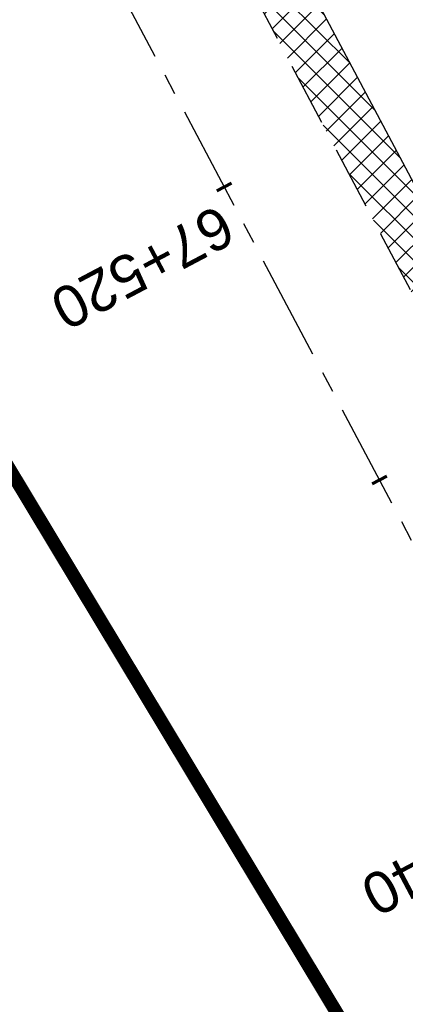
# Model space of a CAD drawing. Header units: metres. Extents: x 7529682 to 7533711, y 5721195 to 5727842.
# Tile 176 of 232: x 7530185 to 7530197, y 5726853 to 5726883. Entities that reach past the tile are written whole.
import ezdxf

# ---------------------------------------------------------------- set-up
doc = ezdxf.new("R2010")
doc.units = ezdxf.units.M
for name, pattern in [('817-dzialki-09-05-04$0$HIDDEN', [0.375, 0.25, -0.125]), ('ACAD_ISO05W100', [33, 24, -3, 0, -3, 0, -3]), ('CENTER', [50.800000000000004, 31.75, -6.35, 6.35, -6.35]), ('HIDDEN', [9.524999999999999, 6.35, -3.175])]:
    doc.linetypes.add(name, pattern=pattern)
for name, color, linetype in [('C-DROGI-SYTUACJA-ETYKIETY', 7, 'Continuous'), ('D-hatch-pobocza', 131, 'Continuous'), ('D-pobocza', 60, 'Continuous')]:
    doc.layers.add(name, color=color, linetype=linetype)
for name, color, linetype, lineweight in [('D-krawędzie', 3, 'Continuous', 30), ('D-oś', 10, 'CENTER', 30), ('D-pas-drogowy', 7, 'ACAD_ISO05W100', 50)]:
    doc.layers.add(name, color=color, linetype=linetype, lineweight=lineweight)
doc.layers.add('D-LR-etap-III', color=7, linetype='817-dzialki-09-05-04$0$HIDDEN', lineweight=50, true_color=0x00008f)
doc.styles.get("Standard").update_dxf_attribs({"font": 'arial.ttf'})

# ---------------------------------------------------------------- blocks, each defined once
blk = doc.blocks.new('AeccTickLine')
at = {"color": 0, "linetype": 'ByBlock', "lineweight": -2}
blk.add_line((0, 1), (-3.673819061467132e-16, -1), dxfattribs=at)

msp = doc.modelspace()

# ---------------------------------------------------------------- hatches: boundary and pattern name
at = {"layer": 'D-hatch-pobocza'}
h = msp.add_hatch(dxfattribs=at)
h.set_pattern_fill('ANSI37', color=256, scale=0.15, style=0)
h.set_pattern_definition([(45, (0, 0), (-0.3367596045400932, 0.3367596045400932), []), (135, (0, 0), (-0.3367596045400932, -0.3367596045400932), [])])
h.paths.add_polyline_path([(7530159.28, 5726948.82), (7530146.429999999, 5726973.35), (7530133.179999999, 5726997.96), (7530120.769999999, 5727021.75), (7530102.37, 5727056.4), (7530093.404664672, 5727074.093035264), (7530092.053597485, 5727072.892086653), (7530098.687472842, 5727060.36179238), (7530131.997785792, 5726997.210008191), (7530163.821737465, 5726937.096607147), (7530204.081352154, 5726861.012519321), (7530207.770984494, 5726854.046852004), (7530209.4, 5726853.58), (7530209.844131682, 5726853.621519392), (7530193.42, 5726884.56), (7530185.309999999, 5726899.91), (7530173.059999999, 5726923.22)])

# ---------------------------------------------------------------- linework, layer by layer
at = {"layer": 'D-krawędzie', "linetype": 'HIDDEN', "ltscale": 0.3}
msp.add_lwpolyline([(7529971.475882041, 5727300.786382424), (7530006.701701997, 5727234.141132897), (7530044.198460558, 5727163.133456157), (7530082.890091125, 5727090.20043586), (7530098.687472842, 5727060.36179238), (7530131.997785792, 5726997.210008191), (7530163.821737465, 5726937.096607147), (7530204.081352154, 5726861.012519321), (7530247.819962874, 5726778.438272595), (7530252.219999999, 5726770.26), (7530259.735272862, 5726756.89951491), (7530263.781713, 5726749.286762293), (7530270.196482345, 5726737.095956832), (7530272.433334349, 5726732.818899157), (7530276.00888925, 5726725.597700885), (7530279.7, 5726718.02), (7530284.501430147, 5726708.939695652), (7530291.375516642, 5726695.939652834), (7530296.045865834, 5726687.107244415), (7530304.46414878, 5726671.186868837), (7530316.603827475, 5726648.181421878)], dxfattribs=at)
at = {"layer": 'D-LR-etap-III', "ltscale": 10, "flags": 128}
msp.add_lwpolyline([(7531750.474471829, 5723895.103125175, 0.4, 0.4, 0), (7531750.505, 5723895.13, 0.4, 0.4, 0), (7531682.71, 5724022.92, 0.4, 0.4, 0), (7531619.177023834, 5724147.203692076, 0.4, 0.4, 0), (7531592.308960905, 5724198.48863389, 0.4, 0.4, 0), (7531553.263875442, 5724272.918564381, 0.4, 0.4, 0), (7531504.019999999, 5724366.79, 0.4, 0.4, 0), (7531482.09, 5724407.62, 0.4, 0.4, 0), (7531412.350402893, 5724541.182759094, 0.4, 0.4, 0), (7531388.463669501, 5724586.929768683, 0.4, 0.4, 0), (7531345.12, 5724669.94, 0.4, 0.4, 0), (7531127.66, 5725081.67, 0.4, 0.4, 0), (7531059.253139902, 5725211.040795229, 0.4, 0.4, 0), (7531008.007244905, 5725307.953830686, 0.4, 0.4, 0), (7530964.181635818, 5725390.835555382, 0.4, 0.4, 0), (7530914.557354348, 5725484.683561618, 0.4, 0.4, 0), (7530865.243241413, 5725577.493975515, 0.4, 0.4, 0), (7530840.085257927, 5725624.058651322, 0.4, 0.4, 0), (7530802.559525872, 5725694.924584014, 0.4, 0.4, 0), (7530755.54, 5725787.51, 0.4, 0.4, 0), (7530708.717810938, 5725876.303221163, 0.4, 0.4, 0), (7530695.12, 5725902.09, 0.4, 0.4, 0), (7530642.91397006, 5726001.07839487, 0.4, 0.4, 0), (7530634.934723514, 5726016.146615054, 0.4, 0.4, 0), (7530610.820000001, 5726061.929999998, 0.4, 0.4, 0), (7530610.820000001, 5726061.929999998, 0.4, 0.4, 0), (7530607.21, 5726063.51, 0.4, 0.4, 0), (7530597.42, 5726080.68, 0.4, 0.4, 0), (7530591.16, 5726088.44, 0.4, 0.4, 0), (7530581.28, 5726107.21, 0.4, 0.4, 0), (7530571.29, 5726130.56, 0.4, 0.4, 0), (7530549.554994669, 5726171.527317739, 0.4, 0.4, 0), (7530531.014309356, 5726206.473807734, 0.4, 0.4, 0), (7530516.461208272, 5726236.016618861, 0.4, 0.4, 0), (7530500.798929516, 5726266.141265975, 0.4, 0.4, 0), (7530491.349999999, 5726283.94, 0.4, 0.4, 0), (7530482.4, 5726303.41, 0.4, 0.4, 0), (7530482.4, 5726303.41, 0.4, 0.4, 0), (7530450.41, 5726357.28, 0.4, 0.4, 0), (7530397.759396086, 5726458.499907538, 0.4, 0.4, 0), (7530334.707815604, 5726583.664702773, 0.4, 0.4, 0), (7530303.939274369, 5726645.167943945, 0.4, 0.4, 0), (7530300.509779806, 5726651.777515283, 0.4, 0.4, 0), (7530289.213532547, 5726671.966724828, 0.4, 0.4, 0), (7530281.54, 5726685.57, 0.4, 0.4, 0), (7530261.37085633, 5726724.163374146, 0.4, 0.4, 0), (7530254.03, 5726738.21, 0.4, 0.4, 0), (7530197.219999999, 5726845.06, 0.4, 0.4, 0), (7530194.71, 5726849.15, 0.4, 0.4, 0), (7530195.92, 5726850.75, 0.4, 0.4, 0), (7530170.546669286, 5726892.961489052, 0.4, 0.4, 0), (7530143.174718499, 5726945.065838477, 0.4, 0.4, 0), (7530105.059999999, 5727018.32, 0.4, 0.4, 0), (7530100.059999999, 5727027.16, 0.4, 0.4, 0), (7530062.318670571, 5727099.625398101, 0.4, 0.4, 0), (7530015.378537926, 5727189.420463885, 0.4, 0.4, 0), (7529983.207960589, 5727250.206596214, 0.4, 0.4, 0), (7529953.284293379, 5727306.74720398, 0.4, 0.4, 0), (7529900.67053443, 5727406.15903814, 0.4, 0.4, 0), (7529890.630239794, 5727425.131178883, 0.4, 0.4, 0), (7529875.155383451, 5727454.426350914, 0.4, 0.4, 0), (7529857.560096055, 5727487.787346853, 0.4, 0.4, 0), (7529835.194401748, 5727530.19312405, 0.4, 0.4, 0), (7529811.740544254, 5727574.662079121, 0.4, 0.4, 0), (7529792.101859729, 5727611.922638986, 0.4, 0.4, 0), (7529768.066117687, 5727657.469613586, 0.4, 0.4, 0), (7529755.210566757, 5727682.131373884, 0.4, 0.4, 0), (7529753.309999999, 5727681.13, 0.4, 0.4, 0), (7529739.21, 5727707.77, 0.4, 0.4, 0), (7529735.394745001, 5727711.251990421, 0.4, 0.4, 0), (7529725.42, 5727730.2, 0.4, 0.4, 0), (7529723.55, 5727729.88, 0.4, 0.4, 0), (7529695.566668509, 5727782.932080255, 0.4, 0.4, 0), (7529717.67971874, 5727794.024357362, 0.4, 0.4, 0), (7529736.274870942, 5727758.647400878, 0.4, 0.4, 0), (7529736.274870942, 5727758.647400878, 0.4, 0.4, 0), (7529744.511003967, 5727750.406106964, 0.4, 0.4, 0), (7529744.511003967, 5727750.406106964, 0.4, 0.4, 0), (7529750.282568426, 5727738.549848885, 0.4, 0.4, 0), (7529777.108510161, 5727687.569424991, 0.4, 0.4, 0), (7529796.51537536, 5727651.329932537, 0.4, 0.4, 0), (7529814.937945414, 5727616.793170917, 0.4, 0.4, 0), (7529839.006722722, 5727572.303976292, 0.4, 0.4, 0), (7529860.617626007, 5727532.509108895, 0.4, 0.4, 0), (7529882.348967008, 5727491.504261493, 0.4, 0.4, 0), (7529904.865139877, 5727449.096370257, 0.4, 0.4, 0), (7529920.747384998, 5727418.884773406, 0.4, 0.4, 0), (7529946.676504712, 5727368.547487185, 0.4, 0.4, 0), (7529972.024701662, 5727320.573310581, 0.4, 0.4, 0), (7529987.740014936, 5727290.153392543, 0.4, 0.4, 0), (7529996.497385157, 5727273.661630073, 0.4, 0.4, 0), (7530017.541471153, 5727234.202689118, 0.4, 0.4, 0), (7530033.053657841, 5727204.864166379, 0.4, 0.4, 0), (7530051.622983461, 5727170.222745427, 0.4, 0.4, 0), (7530069.276612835, 5727137.015751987, 0.4, 0.4, 0), (7530089.385386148, 5727097.533639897, 0.4, 0.4, 0), (7530109.712512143, 5727060.746615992, 0.4, 0.4, 0), (7530136.769722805, 5727011.640131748, 0.4, 0.4, 0), (7530162.446686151, 5726962.743777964, 0.4, 0.4, 0), (7530187.674104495, 5726916.992101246, 0.4, 0.4, 0), (7530207.820739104, 5726879.335323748, 0.4, 0.4, 0), (7530230.625609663, 5726834.518686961, 0.4, 0.4, 0), (7530262.288093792, 5726776.61832811, 0.4, 0.4, 0), (7530277.509672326, 5726760.213143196, 0.4, 0.4, 0), (7530286.036865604, 5726744.106684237, 0.4, 0.4, 0), (7530288.097472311, 5726735.884066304, 0.4, 0.4, 0), (7530290.393870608, 5726725.046963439, 0.4, 0.4, 0), (7530296.17664807, 5726713.582980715, 0.4, 0.4, 0), (7530302.726195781, 5726701.18226779, 0.4, 0.4, 0), (7530325.685047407, 5726657.466383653, 0.4, 0.4, 0), (7530343.243978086, 5726623.648592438, 0.4, 0.4, 0), (7530360.229820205, 5726591.746871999, 0.4, 0.4, 0), (7530383.20855044, 5726548.059469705, 0.4, 0.4, 0), (7530406.017875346, 5726503.605514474, 0.4, 0.4, 0), (7530427.464919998, 5726462.620289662, 0.4, 0.4, 0), (7530447.9278544, 5726424.388014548, 0.4, 0.4, 0), (7530471.126878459, 5726379.920667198, 0.4, 0.4, 0), (7530490.501003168, 5726343.033350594, 0.4, 0.4, 0), (7530509.499458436, 5726306.733076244, 0.4, 0.4, 0), (7530529.890269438, 5726267.244072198, 0.4, 0.4, 0), (7530543.852446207, 5726238.990319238, 0.4, 0.4, 0), (7530554.808897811, 5726218.943990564, 0.4, 0.4, 0), (7530559.027108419, 5726212.223286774, 0.4, 0.4, 0), (7530563.060988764, 5726206.409670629, 0.4, 0.4, 0), (7530566.93354971, 5726200.463543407, 0.4, 0.4, 0), (7530569.771022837, 5726194.901501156, 0.4, 0.4, 0), (7530571.47319415, 5726191.282350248, 0.4, 0.4, 0), (7530572.839142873, 5726188.024533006, 0.4, 0.4, 0), (7530575.295071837, 5726182.034664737, 0.4, 0.4, 0), (7530579.736851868, 5726173.306070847, 0.4, 0.4, 0), (7530583.3, 5726167.41, 0.4, 0.4, 0), (7530593.4, 5726163.33, 0.4, 0.4, 0), (7530598.618375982, 5726155.264489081, 0.4, 0.4, 0), (7530608.258304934, 5726140.497132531, 0.4, 0.4, 0), (7530603.269999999, 5726136.83, 0.4, 0.4, 0), (7530606.53, 5726131.84, 0.4, 0.4, 0), (7530604.239057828, 5726124.21679044, 0.4, 0.4, 0), (7530605.847136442, 5726121.630127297, 0.4, 0.4, 0), (7530608.971611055, 5726116.164124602, 0.4, 0.4, 0), (7530618.114293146, 5726097.791111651, 0.4, 0.4, 0), (7530651.213125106, 5726034.959524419, 0.4, 0.4, 0), (7530670.243741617, 5725998.61095082, 0.4, 0.4, 0), (7530698.075474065, 5725945.952624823, 0.4, 0.4, 0), (7530716.505955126, 5725911.3051464, 0.4, 0.4, 0), (7530735.223454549, 5725875.667401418, 0.4, 0.4, 0), (7530752.504235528, 5725842.154920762, 0.4, 0.4, 0), (7530778.310652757, 5725793.501254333, 0.4, 0.4, 0), (7530797.499961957, 5725756.381811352, 0.4, 0.4, 0), (7530812.518974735, 5725728.28874362, 0.4, 0.4, 0), (7530820.039295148, 5725713.160404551, 0.4, 0.4, 0), (7530822.422446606, 5725710.193574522, 0.4, 0.4, 0), (7530833.154893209, 5725688.800634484, 0.4, 0.4, 0), (7530849.629354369, 5725656.158601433, 0.4, 0.4, 0), (7530867.98290276, 5725621.963939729, 0.4, 0.4, 0), (7530872.629809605, 5725612.88760475, 0.4, 0.4, 0), (7530880.354488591, 5725597.594500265, 0.4, 0.4, 0), (7530883.839446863, 5725593.389159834, 0.4, 0.4, 0), (7530891.782113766, 5725587.763349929, 0.4, 0.4, 0), (7530895.038670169, 5725584.280746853, 0.4, 0.4, 0), (7530897.033644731, 5725580.941110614, 0.4, 0.4, 0), (7530900.951646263, 5725579.945856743, 0.4, 0.4, 0), (7530904.80970798, 5725571.977328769, 0.4, 0.4, 0), (7530903.682362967, 5725568.566434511, 0.4, 0.4, 0), (7530908.900614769, 5725558.844845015, 0.4, 0.4, 0), (7530910.252030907, 5725545.671606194, 0.4, 0.4, 0), (7530912.872986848, 5725538.645543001, 0.4, 0.4, 0), (7530945.278171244, 5725478.464284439, 0.4, 0.4, 0), (7530959.692318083, 5725450.24628822, 0.4, 0.4, 0), (7531002.82670893, 5725368.192370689, 0.4, 0.4, 0), (7531044.703532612, 5725290.314293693, 0.4, 0.4, 0), (7531064.098839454, 5725253.212562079, 0.4, 0.4, 0), (7531083.010253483, 5725216.677517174, 0.4, 0.4, 0), (7531113.013137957, 5725158.465613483, 0.4, 0.4, 0), (7531137.364304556, 5725113.07076138, 0.4, 0.4, 0), (7531150.830830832, 5725086.711759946, 0.4, 0.4, 0), (7531159.745663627, 5725076.640848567, 0.4, 0.4, 0), (7531166.309999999, 5725074.58, 0.4, 0.4, 0), (7531172.29, 5725062.58, 0.4, 0.4, 0), (7531170.589828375, 5725055.605912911, 0.4, 0.4, 0), (7531173.732823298, 5725044.080706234, 0.4, 0.4, 0), (7531215.342008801, 5724964.859648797, 0.4, 0.4, 0), (7531238.054496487, 5724921.684649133, 0.4, 0.4, 0), (7531262.389821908, 5724875.282876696, 0.4, 0.4, 0), (7531295.587160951, 5724811.265731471, 0.4, 0.4, 0), (7531348.487908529, 5724712.362812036, 0.4, 0.4, 0), (7531363.740817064, 5724682.68394264, 0.4, 0.4, 0), (7531366.986905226, 5724675.865317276, 0.4, 0.4, 0), (7531382.541261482, 5724646.110625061, 0.4, 0.4, 0), (7531401.299165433, 5724610.874551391, 0.4, 0.4, 0), (7531428.964837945, 5724558.862274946, 0.4, 0.4, 0), (7531449.111202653, 5724520.397801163, 0.4, 0.4, 0), (7531477.292992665, 5724465.831467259, 0.4, 0.4, 0), (7531500.996290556, 5724421.112506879, 0.4, 0.4, 0), (7531512.121834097, 5724400.549045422, 0.4, 0.4, 0), (7531513.78163794, 5724396.757451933, 0.4, 0.4, 0), (7531526.32, 5724379.39, 0.4, 0.4, 0), (7531566.783642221, 5724302.73628205, 0.4, 0.4, 0), (7531578.579156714, 5724282.774819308, 0.4, 0.4, 0), (7531584.232619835, 5724273.111246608, 0.4, 0.4, 0), (7531590.109283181, 5724263.508189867, 0.4, 0.4, 0), (7531593.027899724, 5724258.771479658, 0.4, 0.4, 0), (7531595.711841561, 5724254.226824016, 0.4, 0.4, 0), (7531601.659976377, 5724243.898197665, 0.4, 0.4, 0), (7531606.097733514, 5724235.986407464, 0.4, 0.4, 0), (7531609.382207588, 5724230.799061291, 0.4, 0.4, 0), (7531611.580260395, 5724227.671180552, 0.4, 0.4, 0), (7531612.707802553, 5724225.86410867, 0.4, 0.4, 0), (7531618.665224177, 5724214.480919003, 0.4, 0.4, 0), (7531619.885522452, 5724212.333950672, 0.4, 0.4, 0), (7531620.931818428, 5724210.787064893, 0.4, 0.4, 0), (7531623.518605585, 5724207.111542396, 0.4, 0.4, 0), (7531626.143926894, 5724203.61306897, 0.4, 0.4, 0), (7531632.022984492, 5724196.485954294, 0.4, 0.4, 0), (7531653.949089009, 5724152.617641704, 0.4, 0.4, 0), (7531656.750690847, 5724143.103797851, 0.4, 0.4, 0), (7531659.61440691, 5724133.254504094, 0.4, 0.4, 0), (7531661.627147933, 5724128.646047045, 0.4, 0.4, 0.01093811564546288), (7531674.314987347, 5724101.43546424, 0.4, 0.4, 0), (7531685.137626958, 5724081.408252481, 0.4, 0.4, 0), (7531692.159945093, 5724066.277333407, 0.4, 0.4, 0), (7531699.662164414, 5724051.388120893, 0.4, 0.4, 0), (7531704.480624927, 5724040.808561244, 0.4, 0.4, 0), (7531704.480624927, 5724040.808561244, 0.4, 0.4, 0), (7531704.401251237, 5724037.368913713, 0.4, 0.4, 0), (7531720.383609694, 5724003.441317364, 0.4, 0.4, 0), (7531728.79890528, 5723986.206298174, 0.4, 0.4, 0), (7531733.237926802, 5723977.192631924, 0.4, 0.4, 0), (7531736.750027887, 5723969.505210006, 0.4, 0.4, 0), (7531737.336143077, 5723968.518916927, 0.4, 0.4, 0), (7531738.285051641, 5723967.699360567, 0.4, 0.4, 0), (7531742.180915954, 5723962.346428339, 0.4, 0.4, 0), (7531744.286141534, 5723958.615526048, 0.4, 0.4, 0), (7531755.393260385, 5723944.192617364, 0.4, 0.4, 0), (7531758.69, 5723936.76, 0.4, 0.4, 0), (7531780.08, 5723929.25, 0.4, 0.4, 0), (7531792.611989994, 5723906.337708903, 0.4, 0.4, 0), (7531792.611989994, 5723906.337708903, 0.4, 0.4, 0), (7531756.962094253, 5723883.055323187, 0.4, 0.4, 0), (7531750.46, 5723895.130000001, 0.4, 0.4, 0), (7531750.46, 5723895.130000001, 0, 0, 0)], format="xyseb", dxfattribs=at)
at = {"layer": 'D-oś', "ltscale": 0.1}
msp.add_lwpolyline([(7530313.508365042, 5726646.547986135), (7530301.370075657, 5726669.550802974), (7530292.95179271, 5726685.471178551), (7530288.281443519, 5726694.303586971), (7530281.407357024, 5726707.303629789), (7530276.578826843, 5726716.435184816), (7530272.867295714, 5726724.054807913), (7530269.313944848, 5726731.231162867), (7530267.097066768, 5726735.470028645), (7530260.687746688, 5726747.650478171), (7530256.664309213, 5726755.219954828), (7530249.153360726, 5726768.572752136), (7530244.732367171, 5726776.789976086), (7530200.987754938, 5726859.375553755), (7530160.728462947, 5726935.45903188), (7530128.903273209, 5726995.57477155), (7530095.592978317, 5727058.726521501), (7530079.798237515, 5727088.5601794), (7530041.105041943, 5727161.496149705), (7530003.607351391, 5727232.505591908), (7529968.380651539, 5727299.152506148)], dxfattribs=at)
at = {"layer": 'D-pas-drogowy', "ltscale": 0.2, "flags": 128}
msp.add_lwpolyline([(7531633.018560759, 5724182.834272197, 0.4, 0.4, 0), (7531617.558899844, 5724211.608162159, 0.4, 0.4, 0), (7531566.783642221, 5724302.73628205, 0.4, 0.4, 0), (7531538.419082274, 5724356.469679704, 0.4, 0.4, 0), (7531526.32, 5724379.39, 0.4, 0.4, 0), (7531516.102085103, 5724393.607319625, 0.4, 0.4, 0.001485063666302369), (7531513.78037409, 5724396.837773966, 0.4, 0.4, 0), (7531501.87, 5724413.41, 0.4, 0.4, 0), (7531474.926107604, 5724464.507896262, 0.4, 0.4, 0), (7531446.200436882, 5724518.992313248, 0.4, 0.4, 0), (7531424.962185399, 5724559.262257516, 0.4, 0.4, 0), (7531398.444460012, 5724609.565801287, 0.4, 0.4, 0), (7531379.647455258, 5724645.216004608, 0.4, 0.4, 0), (7531365.23, 5724672.56, 0.4, 0.4, 0), (7531341.305752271, 5724717.915356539, 0.4, 0.4, 0), (7531312.899996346, 5724771.788898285, 0.4, 0.4, 0), (7531292.590923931, 5724810.306502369, 0.4, 0.4, 0), (7531259.391619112, 5724873.271351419, 0.4, 0.4, 0), (7531233.740401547, 5724921.922582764, 0.4, 0.4, 0), (7531203.072738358, 5724980.092044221, 0.4, 0.4, 0), (7531173.471398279, 5725036.225177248, 0.4, 0.4, 0), (7531168.269999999, 5725046.09, 0.4, 0.4, 0), (7531172.29, 5725062.58, 0.4, 0.4, 0), (7531166.309999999, 5725074.58, 0.4, 0.4, 0), (7531150.32, 5725079.6, 0.4, 0.4, 0), (7531141.5, 5725096.43, 0.4, 0.4, 0), (7531109.311735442, 5725157.814415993, 0.4, 0.4, 0), (7531086.641300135, 5725201.047918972, 0.4, 0.4, 0), (7531059.198258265, 5725253.383662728, 0.4, 0.4, 0), (7531028.206828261, 5725312.48946212, 0.4, 0.4, 0), (7530999.104694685, 5725367.990143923, 0.4, 0.4, 0), (7530956.247527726, 5725449.724815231, 0.4, 0.4, 0), (7530924.397774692, 5725510.463768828, 0.4, 0.4, 0), (7530897.509999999, 5725561.74, 0.4, 0.4, 0), (7530894.46, 5725566.14, 0.4, 0.4, 0), (7530892.16, 5725570.49, 0.4, 0.4, 0), (7530869.362688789, 5725613.307018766, 0.4, 0.4, 0), (7530861.693971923, 5725627.704613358, 0.4, 0.4, 0), (7530852.74, 5725644.52, 0.4, 0.4, 0), (7530831.509999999, 5725684.2, 0.4, 0.4, 0), (7530811.13, 5725722.52, 0.4, 0.4, 0), (7530792.3476413, 5725757.940652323, 0.4, 0.4, 0), (7530768.03, 5725803.8, 0.4, 0.4, 0), (7530748.768542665, 5725840.178507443, 0.4, 0.4, 0), (7530727.7, 5725879.97, 0.4, 0.4, 0), (7530712.0981582, 5725909.54523909, 0.4, 0.4, 0), (7530693.644105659, 5725944.645156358, 0.4, 0.4, 0), (7530665.702224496, 5725997.538976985, 0.4, 0.4, 0), (7530641.759999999, 5726042.88, 0.4, 0.4, 0), (7530616.5, 5726091.48, 0.4, 0.4, 0), (7530604.628439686, 5726114.319880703, 0.4, 0.4, -0.007762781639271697), (7530602.5, 5726118.43, 0.4, 0.4, 0), (7530603.992037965, 5726123.394821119, 0.4, 0.4, 0), (7530606.53, 5726131.84, 0.4, 0.4, 0), (7530603.269999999, 5726136.83, 0.4, 0.4, 0), (7530593.775620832, 5726151.368713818, 0.4, 0.4, 0), (7530590.202637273, 5726156.84001263, 0.4, 0.4, 0), (7530583.3, 5726167.41, 0.4, 0.4, 0), (7530580.578343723, 5726170.427567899, 0.4, 0.4, 0), (7530575.849999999, 5726175.67, 0.4, 0.4, 0), (7530569.009999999, 5726186.66, 0.4, 0.4, 0), (7530562.555322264, 5726199.189409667, 0.4, 0.4, 0), (7530555.67, 5726211.39, 0.4, 0.4, 0), (7530548.29, 5726224.23, 0.4, 0.4, 0), (7530540.58, 5726237.71, 0.4, 0.4, 0), (7530532.679999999, 5726252.65, 0.4, 0.4, 0), (7530524.059999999, 5726269.35, 0.4, 0.4, 0), (7530502.82, 5726309.91, 0.4, 0.4, 0), (7530488.83, 5726336.63, 0.4, 0.4, 0), (7530466.03, 5726380.16, 0.4, 0.4, 0), (7530438.469999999, 5726432.77, 0.4, 0.4, 0), (7530424.53, 5726459.09, 0.4, 0.4, 0), (7530401.63, 5726502.97, 0.4, 0.4, 0), (7530383.38, 5726538.06, 0.4, 0.4, 0), (7530353.969999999, 5726593.52, 0.4, 0.4, 0), (7530338.469999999, 5726622.74, 0.4, 0.4, 0), (7530322.009999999, 5726653.88, 0.4, 0.4, 0), (7530297.54, 5726700.33, 0.4, 0.4, 0), (7530287.38, 5726719.6, 0.4, 0.4, 0), (7530285.94993921, 5726722.315508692, 0.4, 0.4, 0), (7530280.259999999, 5726733.12, 0.4, 0.4, 0), (7530266.73, 5726758.74, 0.4, 0.4, 0), (7530260.42, 5726770.47, 0.4, 0.4, 0), (7530253.25, 5726783.82, 0.4, 0.4, 0), (7530244.95, 5726799.33, 0.4, 0.4, 0), (7530239.389999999, 5726808.49, 0.4, 0.4, 0), (7530238.29, 5726807.9, 0.4, 0.4, 0), (7530218.11, 5726850.67, 0.4, 0.4, 0), (7530175.906646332, 5726928.168028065, 0.4, 0.4, 0), (7530096.679999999, 5727076.15, 0.4, 0.4, 0), (7530094.679999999, 5727079.89, 0.4, 0.4, 0), (7530064.59693469, 5727135.522637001, 0.4, 0.4, 0), (7530046.730970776, 5727168.8921561, 0.4, 0.4, 0), (7530025.803045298, 5727208.461374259, 0.4, 0.4, 0), (7530012.846501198, 5727232.979315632, 0.4, 0.4, 0), (7529994.15, 5727268.45, 0.4, 0.4, 0), (7529981.670868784, 5727291.93018666, 0.4, 0.4, 0), (7529949.889999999, 5727351.73, 0.4, 0.4, 0), (7529924.75, 5727399.03, 0.4, 0.4, 0), (7529915.515824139, 5727417.099754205, 0.4, 0.4, 0), (7529885.83, 5727475.19, 0.4, 0.4, 0), (7529862.559999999, 5727519.97, 0.4, 0.4, 0), (7529852.984923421, 5727538.191086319, 0.4, 0.4, 0), (7529836.513084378, 5727569.51130111, 0.4, 0.4, 0), (7529815.36890814, 5727609.140983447, 0.4, 0.4, 0), (7529792.795203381, 5727651.247499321, 0.4, 0.4, 0), (7529774.199114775, 5727685.858348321, 0.4, 0.4, 0), (7529746.966026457, 5727736.059440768, 0.4, 0.4, 0), (7529733.92, 5727757.62, 0.4, 0.4, 0), (7529708.607472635, 5727806.388536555, 0.4, 0.4, 0), (7529688.491967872, 5727796.344621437, 0.4, 0.4, 0), (7529723.55, 5727729.88, 0.4, 0.4, 0), (7529725.42, 5727730.2, 0.4, 0.4, 0), (7529735.38, 5727711.28, 0.4, 0.4, 0), (7529739.21, 5727707.77, 0.4, 0.4, 0), (7529753.309999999, 5727681.13, 0.4, 0.4, 0), (7529755.178396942, 5727682.114424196, 0.4, 0.4, 0), (7529792.101859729, 5727611.922638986, 0.4, 0.4, 0), (7529811.740544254, 5727574.662079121, 0.4, 0.4, 0), (7529835.194401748, 5727530.19312405, 0.4, 0.4, 0), (7529857.560096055, 5727487.787346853, 0.4, 0.4, 0), (7529875.155383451, 5727454.426350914, 0.4, 0.4, 0), (7529890.630239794, 5727425.131178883, 0.4, 0.4, 0), (7529900.67053443, 5727406.15903814, 0.4, 0.4, 0), (7529953.284293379, 5727306.74720398, 0.4, 0.4, 0), (7529983.207960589, 5727250.206596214, 0.4, 0.4, 0), (7530015.378537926, 5727189.420463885, 0.4, 0.4, 0), (7530062.318670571, 5727099.625398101, 0.4, 0.4, 0), (7530100.059999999, 5727027.16, 0.4, 0.4, 0), (7530105.059999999, 5727018.32, 0.4, 0.4, 0), (7530143.174718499, 5726945.065838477, 0.4, 0.4, 0), (7530170.546669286, 5726892.961489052, 0.4, 0.4, 0), (7530195.92, 5726850.75, 0.4, 0.4, 0), (7530194.71, 5726849.15, 0.4, 0.4, 0), (7530197.219999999, 5726845.06, 0.4, 0.4, 0), (7530254.03, 5726738.21, 0.4, 0.4, 0), (7530261.37085633, 5726724.163374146, 0.4, 0.4, 0), (7530281.54, 5726685.57, 0.4, 0.4, 0), (7530289.213532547, 5726671.966724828, 0.4, 0.4, 0), (7530300.509779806, 5726651.777515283, 0.4, 0.4, 0), (7530303.939274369, 5726645.167943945, 0.4, 0.4, 0), (7530334.707815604, 5726583.664702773, 0.4, 0.4, 0), (7530397.759396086, 5726458.499907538, 0.4, 0.4, 0), (7530450.41, 5726357.28, 0.4, 0.4, 0), (7530482.4, 5726303.41, 0.4, 0.4, 0), (7530483.687990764, 5726301.003383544, 0.4, 0.4, 0), (7530491.349999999, 5726283.94, 0.4, 0.4, 0), (7530512.67, 5726243.78, 0.4, 0.4, 0), (7530529.429999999, 5726209.46, 0.4, 0.4, 0), (7530571.29, 5726130.56, 0.4, 0.4, 0), (7530581.28, 5726107.21, 0.4, 0.4, 0), (7530591.16, 5726088.44, 0.4, 0.4, 0), (7530597.42, 5726080.68, 0.4, 0.4, 0), (7530607.21, 5726063.51, 0.4, 0.4, 0), (7530610.820000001, 5726061.929999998, 0.4, 0.4, 0), (7530634.934723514, 5726016.146615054, 0.4, 0.4, 0), (7530642.91397006, 5726001.07839487, 0.4, 0.4, 0), (7530695.12, 5725902.09, 0.4, 0.4, 0), (7530708.717810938, 5725876.303221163, 0.4, 0.4, 0), (7530755.54, 5725787.51, 0.4, 0.4, 0), (7530802.559525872, 5725694.924584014, 0.4, 0.4, 0), (7530840.085257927, 5725624.058651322, 0.4, 0.4, 0), (7530865.243241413, 5725577.493975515, 0.4, 0.4, 0), (7530914.557354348, 5725484.683561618, 0.4, 0.4, 0), (7530964.181635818, 5725390.835555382, 0.4, 0.4, 0), (7531008.007244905, 5725307.953830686, 0.4, 0.4, 0), (7531059.253139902, 5725211.040795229, 0.4, 0.4, 0), (7531127.66, 5725081.67, 0.4, 0.4, 0), (7531345.12, 5724669.94, 0.4, 0.4, 0), (7531388.463669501, 5724586.929768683, 0.4, 0.4, 0), (7531412.350402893, 5724541.182759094, 0.4, 0.4, 0), (7531482.09, 5724407.62, 0.4, 0.4, 0), (7531504.019999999, 5724366.79, 0.4, 0.4, 0), (7531519.374444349, 5724337.520497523, 0.4, 0.4, 0), (7531563.748815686, 5724252.931583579, 0.4, 0.4, 0), (7531602.175111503, 5724179.681224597, 0.4, 0.4, 0), (7531619.177023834, 5724147.203692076, 0.4, 0.4, 0), (7531625.038493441, 5724135.63500206, 0.4, 0.4, 0), (7531656.796442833, 5724073.31633882, 0.4, 0.4, 0), (7531675.12, 5724037.36, 0.4, 0.4, 0), (7531682.71, 5724022.92, 0.4, 0.4, 0), (7531705.565196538, 5723979.810545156, 0.4, 0.4, 0), (7531736.605941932, 5723921.261514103, 0.4, 0.4, 0), (7531750.46, 5723895.130000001, 0.4, 0.4, 0), (7531740.769999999, 5723886.56, 0.4, 0.4, 0), (7531732.86, 5723885, 0.4, 0.4, 0), (7531722.179999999, 5723887.77, 0.4, 0.4, 0), (7531729.87, 5723862.17, 0.4, 0.4, 0), (7531742.92, 5723861.93, 0.4, 0.4, 0), (7531763.71, 5723859.52, 0.4, 0.4, 0), (7531768.42, 5723854.12, 0.4, 0.4, 0), (7531787.42, 5723817.97, 0.4, 0.4, 0), (7531795.57, 5723809.82, 0.4, 0.4, 0), (7531816.346897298, 5723819.850397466, 0.4, 0.4, 0), (7531816.346897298, 5723819.850397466, 0.4, 0.4, 0), (7531805.059999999, 5723843.23, 0.4, 0.4, 0), (7531803.61, 5723886.23, 0.4, 0.4, 0), (7531803.61, 5723886.23, 0.4, 0.4, 0), (7531780.08, 5723929.25, 0.4, 0.4, 0), (7531758.69, 5723936.76, 0.4, 0.4, 0), (7531749.3590272, 5723946.412126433, 0.4, 0.4, 0), (7531742.71, 5723953.29, 0.4, 0.4, 0), (7531735.177368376, 5723967.877529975, 0.4, 0.4, 0), (7531722.37, 5723992.68, 0.4, 0.4, 0), (7531705.041669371, 5724030.885563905, 0.4, 0.4, 0), (7531699.469999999, 5724043.17, 0.4, 0.4, 0), (7531692.69, 5724058.11, 0.4, 0.4, 0), (7531679.672010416, 5724084.016803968, 0.4, 0.4, 0), (7531674.55, 5724094.21, 0.4, 0.4, 0), (7531666.633166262, 5724114.002855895, 0.4, 0.4, 0), (7531649, 5724153.82, 0.4, 0.4, 0), (7531641.49, 5724149.34, 0.4, 0.4, 0), (7531626.04, 5724179.34, 0.4, 0.4, 0), (7531633.03, 5724182.84, 0, 0, 0)], format="xyseb", dxfattribs=at)
at = {"layer": 'D-pobocza'}
msp.add_lwpolyline([(7530209.844131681, 5726853.621519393), (7530193.42, 5726884.56), (7530185.309999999, 5726899.91), (7530173.059999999, 5726923.22), (7530159.28, 5726948.82), (7530146.429999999, 5726973.35), (7530133.179999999, 5726997.96), (7530120.769999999, 5727021.75), (7530102.37, 5727056.4), (7530093.404664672, 5727074.093035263)], dxfattribs=at)

# ---------------------------------------------------------------- block references
at = {"layer": 'C-DROGI-SYTUACJA-ETYKIETY', "color": 2, "linetype": 'Continuous', "lineweight": 60, "xscale": 0.2499999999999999, "yscale": 0.2499999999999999, "zscale": 0.2499999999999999, "rotation": 297.8853900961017}
for p in [(7530191.189983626, 5726877.891739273), (7530195.867028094, 5726869.052890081)]:
    msp.add_blockref('AeccTickLine', p, dxfattribs=at)

# ---------------------------------------------------------------- texts
at = {"layer": 'C-DROGI-SYTUACJA-ETYKIETY', "color": 2}
for s, p in [('67+520', (7530191.033915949, 5726877.384893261)), ('67+540', (7530200.388004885, 5726859.707194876))]:
    msp.add_text(s, height=1.25, rotation=207.8853900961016, dxfattribs=at).set_placement(p)

doc.saveas('drawing.dxf')
